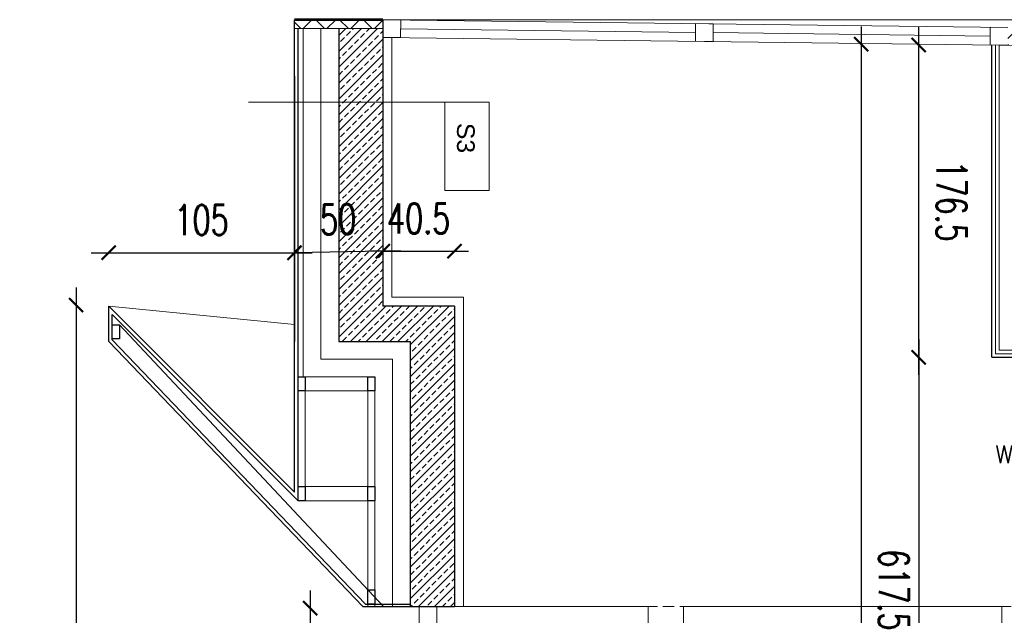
# Model space of a CAD drawing. Header units: millimetres. Extents: x -115268 to 140687, y -37779 to 24471.
# Tile 218 of 256: x 44902 to 45459, y 12004 to 12341. Entities that reach past the tile are written whole.
import ezdxf
from ezdxf import colors
from ezdxf.entities.mleader import LeaderData, LeaderLine
from ezdxf.math import Vec2, Vec3

# ---------------------------------------------------------------- set-up
doc = ezdxf.new("R2010")
doc.units = ezdxf.units.MM
doc.header["$PDMODE"] = 2
doc.header["$PDSIZE"] = 1
doc.linetypes.add('DASHED', pattern=[19.05, 12.7, -6.35])
doc.layers.get('0').update_dxf_attribs({"lineweight": 9})
for name, color, linetype, lineweight in [('A stolarka', 4, 'Continuous', 9), ('A_CIENKA', 7, 'Continuous', 9), ('A_HATCH', 8, 'Continuous', 9), ('A_IZOLACJA', 8, 'ZIGZAG', 9), ('A_KONSTRUKCJA', 3, 'Continuous', 25), ('A_PRZERYW', 8, 'DASHED', 9), ('A_WIDOK', 253, 'Continuous', 9)]:
    doc.layers.add(name, color=color, linetype=linetype, lineweight=lineweight)
doc.layers.add('A_WYMIAR', color=253, linetype='Continuous', lineweight=5, transparency=0.2)
doc.styles.add('Arial', font='arial.ttf')
doc.styles.add('romans 1-100', font='romans.shx', dxfattribs={"width": 0.7, "height": 17})
doc.linetypes.add('ZIGZAG', pattern='A,0.00254,-5.08,[131,ltypeshp.shx,S=5.08,R=0,X=-5.08,Y=0],-10.16,[131,ltypeshp.shx,S=5.08,R=180,X=5.08,Y=0],-5.08', length=20.32254)
doc.dimstyles.new('___SKALA_1_100', dxfattribs={"dimscale": 10, "dimtxt": 17, "dimasz": 0.8, "dimexe": 2, "dimexo": 2, "dimgap": 1, "dimtad": 1, "dimdec": 4, "dimrnd": 0.5, "dimdsep": 46, "dimtxsty": 'romans 1-100', "dimblk": 'ARCHTICK', "dimcen": 0.1, "dimdle": 1, "dimse1": 1, "dimse2": 1, "dimadec": 0, "dimazin": 0, "dimtfac": 1, "dimtdec": 4, "dimtix": 1, "dimtmove": 0, "dimatfit": 3, "dimldrblk": 'ARCHTICK', "dimfxl": 6, "dimfxlon": 1, "dimtolj": 1, "dimarcsym": 0})

# ---------------------------------------------------------------- blocks, each defined once
blk = doc.blocks.new('_Dot')
at = {"color": 0, "linetype": 'ByBlock', "lineweight": -2}
blk.add_line((-0.5, 0), (-1, 0), dxfattribs=at)
at = {"color": 0, "linetype": 'ByBlock', "const_width": 0.5}
blk.add_lwpolyline([(-0.25, 0, 1), (0.25, 0, 1)], format="xyb", close=True, dxfattribs=at)
blk = doc.blocks.new('_ArchTick')
at = {"color": 0, "linetype": 'ByBlock', "const_width": 0.15}
blk.add_lwpolyline([(-0.5, -0.5), (0.5, 0.5)], dxfattribs=at)
blk = doc.blocks.new('*D1188')
at = {"layer": 'A_WYMIAR', "color": 0, "lineweight": -2, "transparency": 16777216}
blk.add_line((44934.04, 12189.05), (44934.04, 11699.06), dxfattribs=at)
at = {"layer": 'Defpoints', "color": 0, "transparency": 16777216}
for p in [(44952.54, 12179.05), (44934.04, 11709.06), (44952.54, 11709.06)]:
    blk.add_point(p, dxfattribs=at)
at = {"layer": 'A_WYMIAR', "color": 0, "lineweight": -2, "transparency": 16777216, "xscale": 8, "yscale": 8, "zscale": 8}
for p, rotation in [((44934.04, 12179.05), 90), ((44934.04, 11709.06), 270)]:
    blk.add_blockref('_ArchTick', p, dxfattribs=dict(at, rotation=rotation))
at = {"layer": 'A_WYMIAR', "color": 0, "transparency": 16777216, "insert": (44915.54, 11944.06), "char_height": 17, "attachment_point": 5, "rotation": 90, "style": 'romans 1-100'}
blk.add_mtext('\\A1;470', dxfattribs=at)
blk = doc.blocks.new('*D1189')
at = {"layer": 'A_WYMIAR', "color": 0, "lineweight": -2, "transparency": 16777216}
blk.add_line((45066.44, 12017.6), (45066.44, 11697.61), dxfattribs=at)
at = {"layer": 'Defpoints', "color": 0, "transparency": 16777216}
for p in [(45066.44, 12007.6), (45066.44, 11707.61), (45066.44, 11707.61)]:
    blk.add_point(p, dxfattribs=at)
at = {"layer": 'A_WYMIAR', "color": 0, "lineweight": -2, "transparency": 16777216, "xscale": 8, "yscale": 8, "zscale": 8}
for p, rotation in [((45066.44, 12007.6), 90), ((45066.44, 11707.61), 270)]:
    blk.add_blockref('_ArchTick', p, dxfattribs=dict(at, rotation=rotation))
at = {"layer": 'A_WYMIAR', "color": 0, "transparency": 16777216, "insert": (45047.94, 11857.61), "char_height": 17, "attachment_point": 5, "rotation": 90, "style": 'romans 1-100'}
blk.add_mtext('\\A1;300', dxfattribs=at)
blk = doc.blocks.new('*D1208')
at = {"layer": 'A_WYMIAR', "color": 0, "lineweight": -2, "ltscale": 0.5, "transparency": 16777216}
blk.add_line((45410.51, 12159.55), (45410.51, 11699.06), dxfattribs=at)
at = {"layer": 'Defpoints', "color": 0, "ltscale": 0.5, "transparency": 16777216}
for p in [(45767.54, 12149.55), (45410.51, 11709.06), (45767.54, 11709.06)]:
    blk.add_point(p, dxfattribs=at)
at = {"layer": 'A_WYMIAR', "color": 0, "lineweight": -2, "ltscale": 0.5, "transparency": 16777216, "xscale": 8, "yscale": 8, "zscale": 8}
for p, rotation in [((45410.51, 12149.55), 90.00000000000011), ((45410.51, 11709.06), 270.0000000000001)]:
    blk.add_blockref('_ArchTick', p, dxfattribs=dict(at, rotation=rotation))
at = {"layer": 'A_WYMIAR', "color": 0, "ltscale": 0.5, "transparency": 16777216, "insert": (45429.01, 11929.31), "char_height": 17, "attachment_point": 5, "rotation": 270, "style": 'romans 1-100'}
blk.add_mtext('\\A1;440.5', dxfattribs=at)
blk = doc.blocks.new('*D1209')
at = {"layer": 'A_WYMIAR', "color": 0, "lineweight": -2, "ltscale": 0.5, "transparency": 16777216}
blk.add_line((45410.51, 12139.55), (45410.51, 12336.24), dxfattribs=at)
at = {"layer": 'Defpoints', "color": 0, "ltscale": 0.5, "transparency": 16777216}
for p in [(45410.51, 12326.24), (45451.92, 12326.24), (45451.92, 12149.55)]:
    blk.add_point(p, dxfattribs=at)
at = {"layer": 'A_WYMIAR', "color": 0, "lineweight": -2, "ltscale": 0.5, "transparency": 16777216, "xscale": 8, "yscale": 8, "zscale": 8}
for p, rotation in [((45410.51, 12326.24), 90.00000000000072), ((45410.51, 12149.55), 270.0000000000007)]:
    blk.add_blockref('_ArchTick', p, dxfattribs=dict(at, rotation=rotation))
at = {"layer": 'A_WYMIAR', "color": 0, "ltscale": 0.5, "transparency": 16777216, "insert": (45429.01, 12237.9), "char_height": 17, "attachment_point": 5, "rotation": 270, "style": 'romans 1-100'}
blk.add_mtext('\\A1;176.5', dxfattribs=at)
blk = doc.blocks.new('*D1210')
at = {"layer": 'A_WYMIAR', "color": 0, "lineweight": -2, "ltscale": 0.5, "transparency": 16777216}
blk.add_line((45377.93, 12336.76), (45377.93, 11699.06), dxfattribs=at)
at = {"layer": 'Defpoints', "color": 0, "ltscale": 0.5, "transparency": 16777216}
for p in [(45401.23, 12326.76), (45377.93, 11709.06), (45401.23, 11709.06)]:
    blk.add_point(p, dxfattribs=at)
at = {"layer": 'A_WYMIAR', "color": 0, "lineweight": -2, "ltscale": 0.5, "transparency": 16777216, "xscale": 8, "yscale": 8, "zscale": 8}
for p, rotation in [((45377.93, 12326.76), 89.9999999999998), ((45377.93, 11709.06), 269.9999999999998)]:
    blk.add_blockref('_ArchTick', p, dxfattribs=dict(at, rotation=rotation))
at = {"layer": 'A_WYMIAR', "color": 0, "ltscale": 0.5, "transparency": 16777216, "insert": (45396.43, 12017.91), "char_height": 17, "attachment_point": 5, "rotation": 270, "style": 'romans 1-100'}
blk.add_mtext('\\A1;617.5', dxfattribs=at)
blk = doc.blocks.new('*D1215')
at = {"layer": 'A_WYMIAR', "color": 0, "lineweight": -2, "ltscale": 0.5, "transparency": 16777216}
blk.add_line((44942.54, 12208.71), (45067.54, 12208.71), dxfattribs=at)
at = {"layer": 'Defpoints', "color": 0, "ltscale": 0.5, "transparency": 16777216}
for p in [(45057.54, 12208.71), (44952.54, 12179.05), (45057.54, 12179.05)]:
    blk.add_point(p, dxfattribs=at)
at = {"layer": 'A_WYMIAR', "color": 0, "lineweight": -2, "ltscale": 0.5, "transparency": 16777216, "xscale": 8, "yscale": 8, "zscale": 8}
for p, rotation in [((44952.54, 12208.71), 180.0000000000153), ((45057.54, 12208.71), 1.533663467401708e-11)]:
    blk.add_blockref('_ArchTick', p, dxfattribs=dict(at, rotation=rotation))
at = {"layer": 'A_WYMIAR', "color": 0, "ltscale": 0.5, "transparency": 16777216, "insert": (45005.04, 12227.21), "char_height": 17, "attachment_point": 5, "style": 'romans 1-100'}
blk.add_mtext('\\A1;105', dxfattribs=at)
blk = doc.blocks.new('*D1216')
at = {"layer": 'A_WYMIAR', "color": 0, "lineweight": -2, "ltscale": 0.5, "transparency": 16777216}
for p, q in [((45107.54, 12209.54), (45099.54, 12209.54)), ((45107.54, 12209.54), (45148.01, 12209.54)), ((45148.01, 12209.54), (45156.01, 12209.54))]:
    blk.add_line(p, q, dxfattribs=at)
at = {"layer": 'Defpoints', "color": 0, "ltscale": 0.5, "transparency": 16777216}
for p in [(45148.01, 12209.54), (45107.54, 12178.55), (45148.01, 12178.55)]:
    blk.add_point(p, dxfattribs=at)
at = {"layer": 'A_WYMIAR', "color": 0, "lineweight": -2, "ltscale": 0.5, "transparency": 16777216, "xscale": 8, "yscale": 8, "zscale": 8}
for p, rotation in [((45107.54, 12209.54), 1.358912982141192e-12), ((45148.01, 12209.54), 180.0000000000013)]:
    blk.add_blockref('_ArchTick', p, dxfattribs=dict(at, rotation=rotation))
at = {"layer": 'A_WYMIAR', "color": 0, "ltscale": 0.5, "transparency": 16777216, "insert": (45127.77, 12228.04), "char_height": 17, "attachment_point": 5, "style": 'romans 1-100'}
blk.add_mtext('\\A1;40.5', dxfattribs=at)
blk = doc.blocks.new('*D1217')
at = {"layer": 'A_WYMIAR', "color": 0, "lineweight": -2, "ltscale": 0.5, "transparency": 16777216}
blk.add_line((45117.52, 12209.69), (45047.52, 12208.52), dxfattribs=at)
at = {"layer": 'Defpoints', "color": 0, "ltscale": 0.5, "transparency": 16777216}
for p in [(45057.52, 12208.69), (45107.54, 12208.54), (45057.54, 12207.71)]:
    blk.add_point(p, dxfattribs=at)
at = {"layer": 'A_WYMIAR', "color": 0, "lineweight": -2, "ltscale": 0.5, "transparency": 16777216, "xscale": 8, "yscale": 8, "zscale": 8}
for p, rotation in [((45107.52, 12209.52), 0.9524555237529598), ((45057.52, 12208.69), 180.952455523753)]:
    blk.add_blockref('_ArchTick', p, dxfattribs=dict(at, rotation=rotation))
at = {"layer": 'A_WYMIAR', "color": 0, "ltscale": 0.5, "transparency": 16777216, "insert": (45082.21, 12227.6), "char_height": 17, "attachment_point": 5, "rotation": 0.9525, "style": 'romans 1-100'}
blk.add_mtext('\\A1;50', dxfattribs=at)

msp = doc.modelspace()

# ---------------------------------------------------------------- hatches: boundary and pattern name
at = {"layer": 'A_HATCH', "transparency": 33554687}
h = msp.add_hatch(dxfattribs=at)
h.set_pattern_fill('DASH', color=256, angle=45)
h.set_pattern_definition([(45, (94.7944, 22653.2158), (0, 4.49012806), [3.175, -3.175])])
h.paths.add_polyline_path([(45968.19132, 11684.5609), (45148.01481, 11684.5609), (45148.01481, 11674.5609), (45968.19132, 11674.5609)])
h.paths.add_polyline_path([(44932.16503, 10688.82708), (44932.16503, 10727.36041), (44906.66503, 10727.36041), (44906.66503, 10688.82708)], flags=9)
h.paths.add_polyline_path([(44933.29348, 11924.50516), (44933.29348, 11963.60516), (44907.79348, 11963.60516), (44907.79348, 11924.50516)], flags=9)
h.paths.add_polyline_path([(45095.42983, 11839.00516), (45095.42983, 11878.10516), (45069.92983, 11878.10516), (45069.92983, 11839.00516)], flags=9)
h.paths.add_polyline_path([(44930.04657, 11331.81179), (44939.69869, 11331.81179), (44939.69869, 11352.41888), (44930.04657, 11352.41888)], flags=9)
h.paths.add_polyline_path([(44602.55583, 11331.81179), (44814.07015, 11331.81179), (44814.07015, 11352.41888), (44602.55583, 11352.41888)], flags=9)
h.paths.add_polyline_path([(44929.96168, 11266.19416), (44939.61379, 11266.19416), (44939.61379, 11286.80125), (44929.96168, 11286.80125)], flags=9)
h.paths.add_polyline_path([(44929.99578, 11298.89011), (44969.15676, 11298.89011), (44969.15676, 11319.4972), (44929.99578, 11319.4972)], flags=9)
h.paths.add_polyline_path([(44928.88391, 11364.36387), (44971.9262, 11364.36387), (44971.9262, 11384.97097), (44928.88391, 11384.97097)], flags=9)
h.paths.add_polyline_path([(44929.96168, 11397.14168), (44939.61379, 11397.14168), (44939.61379, 11417.74877), (44929.96168, 11417.74877)], flags=9)
h.paths.add_polyline_path([(44928.88391, 11429.83763), (44971.9262, 11429.83763), (44971.9262, 11450.44473), (44928.88391, 11450.44473)], flags=9)
h.paths.add_polyline_path([(44928.88391, 11462.57451), (44971.9262, 11462.57451), (44971.9262, 11483.18161), (44928.88391, 11483.18161)], flags=9)
h.paths.add_polyline_path([(44930.22771, 11495.35232), (44977.15131, 11495.35232), (44977.15131, 11515.95942), (44930.22771, 11515.95942)], flags=9)
h.paths.add_polyline_path([(44568.17386, 11525.66308), (44590.26117, 11525.66308), (44590.26117, 11546.27017), (44568.17386, 11546.27017)], flags=9)
h.paths.add_polyline_path([(44602.9416, 11266.19416), (44692.56643, 11266.19416), (44692.56643, 11286.80125), (44602.9416, 11286.80125)], flags=9)
h.paths.add_polyline_path([(44602.47093, 11297.80671), (44878.99082, 11297.80671), (44878.99082, 11319.71434), (44602.47093, 11319.71434)], flags=9)
h.paths.add_polyline_path([(44602.47093, 11364.4048), (44701.44774, 11364.4048), (44701.44774, 11385.01189), (44602.47093, 11385.01189)], flags=9)
h.paths.add_polyline_path([(44602.47093, 11397.14168), (44813.98526, 11397.14168), (44813.98526, 11417.74877), (44602.47093, 11417.74877)], flags=9)
h.paths.add_polyline_path([(44602.47093, 11427.6009), (44923.13942, 11427.6009), (44923.13942, 11448.58089), (44602.47093, 11448.58089)], flags=9)
h.paths.add_polyline_path([(44603.35088, 11462.61544), (44725.60872, 11462.61544), (44725.60872, 11483.22253), (44603.35088, 11483.22253)], flags=9)
h.paths.add_polyline_path([(44603.35088, 11495.29775), (44761.30449, 11495.29775), (44761.30449, 11515.90485), (44603.35088, 11515.90485)], flags=9)
h.paths.add_polyline_path([(44602.31404, 11527.91185), (44767.99617, 11527.91185), (44767.99617, 11548.51894), (44602.31404, 11548.51894)], flags=9)
h.paths.add_polyline_path([(46772.51896, 12208.69823), (46840.01896, 12208.69823), (46840.01896, 12233.69823), (46772.51896, 12233.69823)], flags=9)
h.paths.add_polyline_path([(46404.63781, 10411.67259), (46487.13781, 10411.67259), (46487.13781, 10436.67259), (46404.63781, 10436.67259)], flags=9)
h.paths.add_polyline_path([(47005.58453, 10892.23682), (47073.08453, 10892.23682), (47073.08453, 10917.23682), (47005.58453, 10917.23682)], flags=9)
h.paths.add_polyline_path([(46414.76052, 11727.2032), (46497.26052, 11727.2032), (46497.26052, 11752.2032), (46414.76052, 11752.2032)], flags=9)
h.paths.add_polyline_path([(46386.39759, 12370.69823), (46456.39759, 12370.69823), (46456.39759, 12395.69823), (46386.39759, 12395.69823)], flags=9)
h.paths.add_polyline_path([(46196.34099, 12258.69823), (46263.84099, 12258.69823), (46263.84099, 12283.69823), (46196.34099, 12283.69823)], flags=9)
h.paths.add_polyline_path([(46657.89629, 11054.23682), (46727.89629, 11054.23682), (46727.89629, 11079.23682), (46657.89629, 11079.23682)], flags=9)
h.paths.add_polyline_path([(46302.42712, 10422.74829), (46364.92712, 10422.74829), (46364.92712, 10447.74829), (46302.42712, 10447.74829)], flags=9)
h.paths.add_polyline_path([(46234.16171, 11739.2097), (46296.66171, 11739.2097), (46296.66171, 11764.2097), (46234.16171, 11764.2097)], flags=9)
h.paths.add_polyline_path([(47162.84912, 10929.54163), (47192.84912, 10929.54163), (47192.84912, 10959.54163), (47162.84912, 10959.54163)], flags=9)
h.paths.add_polyline_path([(45208.83605, 10929.54163), (45238.83605, 10929.54163), (45238.83605, 10959.54163), (45208.83605, 10959.54163)], flags=9)
h.paths.add_polyline_path([(45119.18851, 12285.43131), (45119.18851, 12263.344), (45139.7956, 12263.344), (45139.7956, 12285.43131)], flags=9)
h.paths.add_polyline_path([(45741.99047, 12247.40384), (45764.07778, 12247.40384), (45764.07778, 12268.01094), (45741.99047, 12268.01094)], flags=9)
h.paths.add_polyline_path([(45571.02976, 10404.46044), (45593.11708, 10404.46044), (45593.11708, 10425.06754), (45571.02976, 10425.06754)], flags=9)
h.paths.add_polyline_path([(45314.78843, 10930.94243), (45336.87574, 10930.94243), (45336.87574, 10951.54953), (45314.78843, 10951.54953)], flags=9)
h.paths.add_polyline_path([(46918.42489, 10930.94243), (46940.51221, 10930.94243), (46940.51221, 10951.54953), (46918.42489, 10951.54953)], flags=9)
h.paths.add_polyline_path([(45189.01257, 10746.77394), (45189.01257, 10724.68662), (45209.61967, 10724.68662), (45209.61967, 10746.77394)], flags=9)
h.paths.add_polyline_path([(45486.15881, 10794.75391), (45486.15881, 10772.6666), (45506.76591, 10772.6666), (45506.76591, 10794.75391)], flags=9)
h.paths.add_polyline_path([(47497.89018, 10988.87171), (47497.89018, 10966.7844), (47518.49727, 10966.7844), (47518.49727, 10988.87171)], flags=9)
h.paths.add_polyline_path([(47500.00577, 12085.29331), (47500.00577, 12063.206), (47520.61286, 12063.206), (47520.61286, 12085.29331)], flags=9)
h.paths.add_polyline_path([(45218.32498, 10283.57428), (45378.35226, 10283.57428), (45378.35226, 10314.48492), (45218.32498, 10314.48492)], flags=9)
h.paths.add_polyline_path([(45145.35348, 11512.0272), (45305.41146, 11512.0272), (45305.41146, 11542.93784), (45145.35348, 11542.93784)], flags=9)
h.paths.add_polyline_path([(48122.38513, 10026.76253), (48182.32374, 10026.76253), (48182.32374, 10057.67317), (48122.38513, 10057.67317)], flags=9)
h.paths.add_polyline_path([(48132.96164, 9915.14744), (48184.72494, 9915.14744), (48184.72494, 9946.05809), (48132.96164, 9946.05809)], flags=9)
h.paths.add_polyline_path([(48086.12319, 10143.92554), (48219.37353, 10143.92554), (48219.37353, 10174.83618), (48086.12319, 10174.83618)], flags=9)
at = {"layer": 'A_HATCH', "true_color": 0x636466, "transparency": 33554687}
h = msp.add_hatch(dxfattribs=at)
h.set_pattern_fill('ANSI37', color=251, scale=3)
h.set_pattern_definition([(45, (70.689, 22653.216), (-6.735192, 6.735192), []), (135, (70.689, 22653.216), (-6.735192, -6.735192), [])])
h.paths.add_polyline_path([(47427.53518, 12228.54942), (45480.91753, 12228.54942), (45480.91753, 12178.54942), (47427.53518, 12178.54942)])
h.paths.add_polyline_path([(47427.53518, 12335.54942), (47417.53518, 12335.54942), (47417.53518, 12228.54942), (47427.53518, 12228.54942)])
h.paths.add_polyline_path([(47477.53518, 12340.54942), (47417.53518, 12340.54942), (47417.53518, 12335.54942), (47427.53518, 12335.54942), (47477.53518, 12335.54942)])
h.paths.add_polyline_path([(45500.91753, 12335.63214), (45460.98003, 12336.13136), (45460.85504, 12326.13214), (45500.79358, 12325.63291)])
h.paths.add_polyline_path([(45107.53518, 12340.54942), (45057.53518, 12340.54942), (45057.53518, 12335.54942), (45107.53518, 12335.54942)])
at = {"layer": 'A_HATCH', "transparency": 33554687}
h = msp.add_hatch(dxfattribs=at)
h.set_pattern_fill('ANSI33', color=256)
h.set_pattern_definition([(45, (94.7944, 22653.216), (-4.4901281, 4.4901281), []), (45, (99.2845, 22653.216), (-4.4901281, 4.4901281), [3.175, -1.5875])])
h.paths.add_polyline_path([(45148.01481, 12178.54942), (45107.53518, 12178.54942), (45107.53518, 12294.00458), (45082.53518, 12294.00458), (45082.53518, 12158.54942), (45123.01481, 12158.54942), (45123.01481, 12008.54942), (45148.01481, 12008.54942)])
h.paths.add_polyline_path([(45107.53518, 12335.54942), (45082.53518, 12335.54942), (45082.53518, 12294.00458), (45107.53518, 12294.00458)])

# ---------------------------------------------------------------- linework, layer by layer
at = {"layer": 'A stolarka'}
for p, q in [((45460.91753, 12336.13214), (45107.53518, 12340.54942)), ((45107.53518, 12335.54903), (45107.47268, 12335.54981)), ((45284.19354, 12333.3408), (45117.59687, 12335.42326)), ((45450.91831, 12331.25674), (45294.25525, 12333.21503)), ((45450.91831, 12326.25635), (45450.91831, 12336.25635)), ((45450.91831, 12336.25635), (45460.91753, 12336.13214)), ((45500.79254, 12325.63292), (45107.41019, 12330.5502)), ((45460.91753, 12326.13136), (45450.91831, 12326.25635)), ((45128.01481, 11709.0609), (45128.01481, 12008.54942)), ((45138.01481, 11709.0609), (45138.01481, 12008.54942))]:
    msp.add_line(p, q, dxfattribs=at)
for points in [[(45107.53518, 12340.54942), (45117.65939, 12340.42443), (45117.5344, 12330.42521), (45107.53518, 12330.5502)], [(45284.19354, 12338.33963), (45294.31774, 12338.21464), (45294.19275, 12328.21542), (45284.19354, 12328.34041)]]:
    msp.add_lwpolyline(points, close=True, dxfattribs=at)
msp.add_lwpolyline([(45138.01481, 11998.54942), (45138.01481, 12008.54942), (45128.01481, 12008.54942), (45128.01481, 11998.54942), (45138.01481, 11998.54942)], dxfattribs=at)
at = {"layer": 'A_CIENKA'}
for p, q in [((45107.53518, 12340.54942), (45057.53518, 12340.54942)), ((45057.53518, 12168.14126), (44952.53518, 12178.54942)), ((45107.80156, 12008.54942), (44958.53518, 12167.94945)), ((45148.01481, 12008.54942), (45148.01481, 12158.54942)), ((45063.53518, 12076.3671), (45063.53518, 12130.54942)), ((45063.53518, 12130.54942), (45099.01481, 12130.54942)), ((45099.01481, 12130.54942), (45099.01481, 12008.54942)), ((45063.53518, 12076.3671), (45099.01481, 12076.3671)), ((45063.53518, 12068.3671), (45099.01481, 12068.3671)), ((45148.01481, 12008.54942), (45257.53518, 12008.54942)), ((45257.53518, 11709.0609), (45257.53518, 12008.54942)), ((45277.53518, 11709.0609), (45277.53518, 12008.54942)), ((45277.53518, 12008.54942), (45457.53518, 12008.54942)), ((45457.53518, 11709.0609), (45457.53518, 12008.54942))]:
    msp.add_line(p, q, dxfattribs=at)
at = {"layer": 'A_CIENKA', "ltscale": 10}
for p, q in [((45107.53518, 12340.54942), (47477.53518, 12340.54942)), ((45057.53518, 12335.54942), (45107.53518, 12335.54942))]:
    msp.add_line(p, q, dxfattribs=at)
at = {"layer": 'A_CIENKA'}
msp.add_lwpolyline([(45062.53518, 12335.54942), (45062.53518, 12138.54942), (45103.01481, 12138.54942), (45103.01481, 12008.54942)], dxfattribs=at)
at = {"layer": 'A_HATCH'}
msp.add_lwpolyline([(45031.48515, 12293.8474), (45167.54128, 12293.8474), (45167.54128, 12243.8474), (45147.54128, 12243.8474), (45142.54128, 12243.8474), (45142.54128, 12293.8474)], dxfattribs=at)
at = {"layer": 'A_IZOLACJA', "linetype": 'DASHED', "ltscale": 0.01, "const_width": 1.5}
msp.add_lwpolyline([(45107.53518, 12340.54942), (45057.53518, 12340.54942)], dxfattribs=at)
at = {"layer": 'A_IZOLACJA', "ltscale": 0.01}
msp.add_lwpolyline([(45072.53518, 12335.54942), (45072.53518, 12148.54942), (45113.01481, 12148.54942), (45113.01481, 12008.54942)], dxfattribs=at)
at = {"layer": 'A_KONSTRUKCJA'}
for p, q in [((45451.91753, 12149.54942), (45451.91753, 12326.24386)), ((45148.01481, 12178.54942), (45107.53518, 12178.54942)), ((45451.91753, 12149.54942), (45767.53518, 12149.54942)), ((45096.17983, 12008.54942), (45138.01481, 12008.54942)), ((45097.62431, 12009.9327), (45123.01481, 12009.9327)), ((45117.09732, 12008.54942), (45148.01481, 12008.54942))]:
    msp.add_line(p, q, dxfattribs=at)
for points in [[(45096.17983, 12008.54942), (44952.53518, 12158.54942), (44952.53518, 12178.54942), (45057.53518, 12073.20668), (45057.53518, 12340.54942)], [(45107.53518, 12340.54942), (45107.53518, 12178.54942)], [(45112.53518, 12340.54942), (45112.53518, 12340.48692)], [(45114.53518, 12340.54942), (45114.53518, 12340.46192)], [(45116.53518, 12340.54942), (45116.53518, 12340.43692)], [(45097.62431, 12009.9327), (44954.53518, 12159.35261), (44954.53518, 12173.70984), (45059.53518, 12068.3671), (45059.53518, 12335.54942)], [(45082.53518, 12335.54942), (45082.53518, 12158.54942), (45123.01481, 12158.54942), (45123.01481, 12008.54942)], [(45057.53518, 12308.54942), (45057.53518, 12198.54942)], [(45057.53518, 12198.54942), (45057.53518, 12158.54942)], [(45148.01481, 12178.54942), (45148.01481, 12008.54942)]]:
    msp.add_lwpolyline(points, dxfattribs=at)
for points in [[(44958.53518, 12167.94945), (44958.53518, 12159.94945), (44954.53518, 12159.94945), (44954.53518, 12167.94945)], [(45063.53518, 12138.54942), (45063.53518, 12130.54942), (45059.53518, 12130.54942), (45059.53518, 12138.54942)], [(45103.01481, 12138.54942), (45103.01481, 12130.54942), (45099.01481, 12130.54942), (45099.01481, 12138.54942)], [(45063.53518, 12076.3671), (45063.53518, 12068.3671), (45059.53518, 12068.3671), (45059.53518, 12076.3671)], [(45103.01481, 12076.3671), (45103.01481, 12068.3671), (45099.01481, 12068.3671), (45099.01481, 12076.3671)], [(45103.01481, 12017.9327), (45103.01481, 12009.9327), (45099.01481, 12009.9327), (45099.01481, 12017.9327)]]:
    msp.add_lwpolyline(points, close=True, dxfattribs=at)
at = {"layer": 'A_PRZERYW', "ltscale": 0.5}
msp.add_lwpolyline([(45123.01481, 12008.54942), (47452.53518, 12008.54942)], dxfattribs=at)
at = {"layer": 'A_WIDOK'}
for p, q in [((45453.91753, 12151.54942), (45453.91753, 12326.21886)), ((45455.91753, 12153.54942), (45455.91753, 12326.19386)), ((45455.91753, 12153.54942), (45767.53518, 12153.54942)), ((45453.91753, 12151.54942), (45767.53518, 12151.54942)), ((45148.01481, 12008.54942), (45123.01481, 12008.54942))]:
    msp.add_line(p, q, dxfattribs=at)
msp.add_lwpolyline([(45112.53518, 12330.4877), (45112.53518, 12183.54942), (45153.01481, 12183.54942), (45153.01481, 12008.54942)], dxfattribs=at)

# ---------------------------------------------------------------- texts
at = {"layer": 'A_HATCH', "insert": (45159.4417, 12282.14657), "char_height": 10, "attachment_point": 1, "rotation": 270, "style": 'Arial'}
msp.add_mtext_dynamic_manual_height_columns('S3', width=473.6976626, gutter_width=1.25, heights=[9.22219], dxfattribs=at)

# ---------------------------------------------------------------- dimensions: what is measured, and where the dimension line sits
at = {"layer": 'A_WYMIAR', "ltscale": 0.5}
for p1, p2, distance, picture, middle in [((45401.22861, 12326.76144), (45401.22861, 11709.0609), -23.29656, '*D1210', (45396.43204, 12017.91117)), ((45451.91753, 12149.54942), (45451.91753, 12326.24386), 41.40647, '*D1209', (45429.01106, 12237.89664)), ((44952.53518, 12179.04942), (45057.53518, 12179.04942), 29.65805, '*D1215', (45005.03518, 12227.20747)), ((45107.53518, 12208.53893), (45057.53518, 12207.70768), -0.98304, '*D1217', (45082.21132, 12227.60365)), ((45107.53518, 12178.54942), (45148.01481, 12178.54942), 30.9893, '*D1216', (45127.77499, 12228.03872)), ((45767.53518, 12149.54942), (45767.53518, 11709.0609), -357.02412, '*D1208', (45429.01106, 11929.30516))]:
    dim = msp.add_aligned_dim(p1=p1, p2=p2, distance=distance, dimstyle='___SKALA_1_100', dxfattribs=at)
    dim.commit()
    dim.dimension.update_dxf_attribs({"geometry": picture, "text_midpoint": middle})
at = {"layer": 'A_WYMIAR'}
for base, p1, p2, picture, middle in [((44934.04348, 11709.0609), (44952.53518, 12179.04942), (44952.53518, 11709.0609), '*D1188', (44915.54348, 11944.05516)), ((45066.44143, 11707.6123), (45066.44143, 12007.60082), (45066.44143, 11707.6123), '*D1189', (45047.94143, 11857.60656))]:
    dim = msp.add_linear_dim(base=base, p1=p1, p2=p2, angle=90, dimstyle='___SKALA_1_100', dxfattribs=at)
    dim.commit()
    dim.dimension.update_dxf_attribs({"geometry": picture, "text_midpoint": middle})

# ---------------------------------------------------------------- leaders
at = {"layer": 'A_CIENKA'}
ml = msp.add_multileader_mtext('Standard', dxfattribs=at)
ml.set_content('{\\Fromans.shx;FASADA ALUMINIOWA WEWNĘTRZNA KOLOR ANTRACYT}', color=256)
ml.set_leader_properties()
ml.set_arrow_properties(name='DOT')
ml.build(insert=Vec2(0, 0))
ml.multileader.update_dxf_attribs({"arrow_head_size": 5})
ctx = ml.context
ctx.base_point, ctx.char_height, ctx.arrow_head_size, ctx.landing_gap_size, ctx.plane_origin = Vec3(45426.9692, 12110.21334), 10, 5, 0.09, Vec3(45511.49105, 11944.22626)
ctx.text_align_type = 2
notes = []
notes.append((ctx, [(0, (1, 1, 0), (45671.81587, 12110.21334), (-1, 0), 8, [(0, [(45772.59748, 12023.09289)], 0, [])])]))
ctx.mtext.insert, ctx.mtext.width, ctx.mtext.alignment, ctx.mtext.flow_direction = Vec3(45663.72587, 12116.21334), 239.2869378, 3, 5
for ctx, leaders in notes:
    for number, flags, end, landing, length, lines in leaders:
        leader = LeaderData()
        leader.index, (leader.has_last_leader_line, leader.has_dogleg_vector, leader.attachment_direction) = number, flags
        leader.last_leader_point, leader.dogleg_vector, leader.dogleg_length = Vec3(end), Vec3(landing), length
        for number, points, colour, breaks in lines:
            line = LeaderLine()
            line.index, line.vertices, line.color, line.breaks = number, Vec3.list(points), colors.encode_raw_color(colour), breaks
            leader.lines.append(line)
        ctx.leaders.append(leader)

doc.saveas('drawing.dxf')
